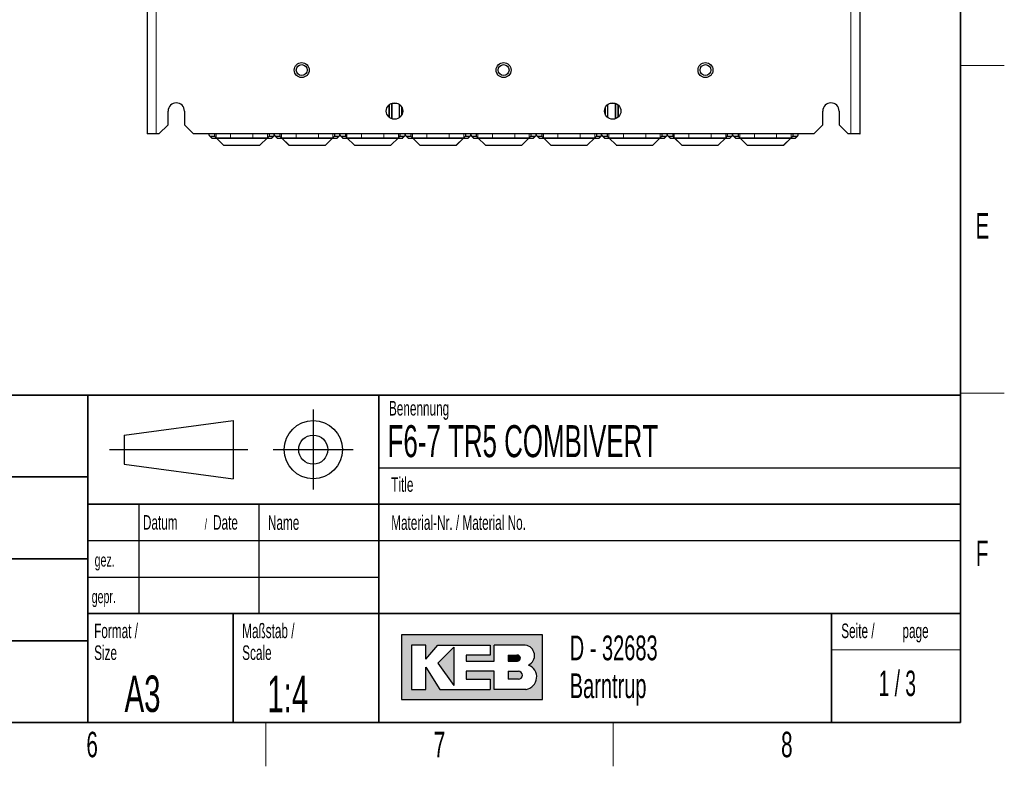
# Model space of a CAD drawing. Header units: millimetres. Extents: x 5 to 418, y 2 to 292.
# Tile 50 of 50: x 279 to 414, y 6 to 109. Entities that reach past the tile are written whole.
import ezdxf

# ---------------------------------------------------------------- set-up
doc = ezdxf.new("R2010")
doc.units = ezdxf.units.MM
doc.layers.add('SLD-0', color=7, linetype='Continuous')
doc.styles.add('SLDTEXTSTYLE1', font='TXT', dxfattribs={"width": 0.605})
doc.styles.add('SLDTEXTSTYLE2', font='TXT', dxfattribs={"width": 0.563})

# ---------------------------------------------------------------- blocks, each defined once
blk = doc.blocks.new('SW_NOTE_0_9')
at = {"layer": 'SLD-0', "color": 0, "char_height": 2, "attachment_point": 1, "style": 'SLDTEXTSTYLE1'}
for s, insert in [('Werkstückkanten/', (0, 2.5781354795)), ('Workpiece edges', (0, -0.4218645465))]:
    blk.add_mtext(s, dxfattribs=dict(at, insert=insert))
blk = doc.blocks.new('SW_NOTE_0_10')
at = {"layer": 'SLD-0', "color": 0, "char_height": 2, "attachment_point": 1, "style": 'SLDTEXTSTYLE1'}
for s, insert in [('Oberflächenangaben /', (0, 2.5781354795)), ('Surface details', (0, -0.4218645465))]:
    blk.add_mtext(s, dxfattribs=dict(at, insert=insert))
blk = doc.blocks.new('SW_NOTE_0_12')
at = {"layer": 'SLD-0', "color": 0, "char_height": 2, "attachment_point": 1, "style": 'SLDTEXTSTYLE1'}
for s, insert in [('Allgemeintoleranz /', (0, 2.5781354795)), ('general tolerance', (0, -0.4218645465))]:
    blk.add_mtext(s, dxfattribs=dict(at, insert=insert))
blk = doc.blocks.new('SW_NOTE_0_13')
at = {"layer": 'SLD-0', "color": 0, "char_height": 2, "attachment_point": 1, "style": 'SLDTEXTSTYLE1'}
for s, insert in [('Format /', (0, 2.5781354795)), ('Size', (0, -0.4218645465))]:
    blk.add_mtext(s, dxfattribs=dict(at, insert=insert))
blk = doc.blocks.new('SW_NOTE_0_14')
at = {"layer": 'SLD-0', "color": 0, "attachment_point": 1, "style": 'SLDTEXTSTYLE1'}
for s, insert, char_height in [('Datum', (0, 2.5781354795), 2), ('/', (8.4829859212, 2.0780460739), 1.5), ('Date', (9.6392361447, 2.5781354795), 2)]:
    blk.add_mtext(s, dxfattribs=dict(at, insert=insert, char_height=char_height))
blk = doc.blocks.new('SW_NOTE_0_15')
at = {"layer": 'SLD-0', "color": 0, "char_height": 2, "attachment_point": 1, "style": 'SLDTEXTSTYLE1'}
for s, insert in [('Maßstab /', (0, 2.5781354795)), ('Scale', (0, -0.4218645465))]:
    blk.add_mtext(s, dxfattribs=dict(at, insert=insert))
blk = doc.blocks.new('SW_NOTE_0_16')
at = {"layer": 'SLD-0', "color": 0, "char_height": 3.4, "attachment_point": 1, "style": 'SLDTEXTSTYLE1'}
for s, insert in [('D - 32683', (0, 4.3828303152)), ('Barntrup', (0, -0.8171696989))]:
    blk.add_mtext(s, dxfattribs=dict(at, insert=insert))
blk = doc.blocks.new('SW_NOTE_0_17')
at = {"layer": 'SLD-0', "color": 0, "char_height": 2, "attachment_point": 1, "style": 'SLDTEXTSTYLE1'}
for s, insert in [('Seite /', (0, 2.5781354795)), ('page', (8.413542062, 2.5784205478))]:
    blk.add_mtext(s, dxfattribs=dict(at, insert=insert))

msp = doc.modelspace()

# ---------------------------------------------------------------- hatches: boundary and pattern name
at = {"linetype": 'Continuous'}
h = msp.add_hatch(color=7, dxfattribs=at)
h.paths.add_polyline_path([(331.1423676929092, 15.18257760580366), (350.5207896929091, 15.18257760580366), (350.5207896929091, 24.04128480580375), (331.1423676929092, 24.04128480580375)], flags=0)
edge = h.paths.add_edge_path(flags=0)
edge.add_arc((347.9991875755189, 18.26988521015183), 1.720915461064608, -81.72003226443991, 70.17096003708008, ccw=False)
edge.add_line((348.2470169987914, 16.56690822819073), (348.2293995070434, 16.56675060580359))
edge.add_line((348.2293995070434, 16.56675060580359), (343.8767592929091, 16.56675060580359))
edge.add_line((343.8767592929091, 16.56675060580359), (343.8767592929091, 19.05826200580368))
edge.add_line((343.8767592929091, 19.05826200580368), (340.0010748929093, 19.05826200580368))
edge.add_line((340.0010748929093, 19.05826200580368), (340.0010748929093, 17.95092360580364))
edge.add_line((340.0010748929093, 17.95092360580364), (343.3230900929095, 17.95092360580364))
edge.add_line((343.3230900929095, 17.95092360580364), (343.3230900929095, 16.56675060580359))
edge.add_line((343.3230900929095, 16.56675060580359), (336.4022250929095, 16.56675060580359))
edge.add_line((336.4022250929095, 16.56675060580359), (334.4643828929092, 19.61193120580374))
edge.add_line((334.4643828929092, 19.61193120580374), (334.4643828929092, 16.56675060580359))
edge.add_line((334.4643828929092, 16.56675060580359), (332.5265406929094, 16.56675060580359))
edge.add_line((332.5265406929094, 16.56675060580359), (332.5265406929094, 22.65711180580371))
edge.add_line((332.5265406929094, 22.65711180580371), (334.4643828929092, 22.65711180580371))
edge.add_line((334.4643828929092, 22.65711180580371), (334.4643828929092, 20.71926960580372))
edge.add_line((334.4643828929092, 20.71926960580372), (336.1253904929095, 22.65711180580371))
edge.add_line((336.1253904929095, 22.65711180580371), (343.3230900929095, 22.65711180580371))
edge.add_line((343.3230900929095, 22.65711180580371), (343.3230900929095, 21.27293880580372))
edge.add_line((343.3230900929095, 21.27293880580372), (340.0010748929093, 21.27293880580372))
edge.add_line((340.0010748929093, 21.27293880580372), (340.0010748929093, 20.44243500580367))
edge.add_line((340.0010748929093, 20.44243500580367), (343.8767592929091, 20.44243500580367))
edge.add_line((343.8767592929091, 20.44243500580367), (343.8767592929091, 22.65711180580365))
edge.add_line((343.8767592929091, 22.65711180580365), (348.1497422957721, 22.65711180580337))
edge.add_line((348.1497422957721, 22.65711180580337), (348.151741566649, 22.65711180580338))
edge.add_line((348.151741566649, 22.65711180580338), (348.1521661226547, 22.65713246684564))
edge.add_arc((347.9523797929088, 21.20834406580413), 1.462498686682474, -64.4589412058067, 82.1484933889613, ccw=False)
msp.add_hatch(color=7, dxfattribs=at).paths.add_polyline_path([(338.3400672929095, 17.12041980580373), (338.3400672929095, 22.38027720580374), (336.1253904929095, 20.16560040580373)], flags=0)
h = msp.add_hatch(color=7, dxfattribs=at)
edge = h.paths.add_edge_path(flags=0)
edge.add_line((345.8146014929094, 20.44243500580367), (346.974194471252, 20.44243500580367))
edge.add_arc((347.0534490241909, 20.85768690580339), 0.4227474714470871, 259.1945394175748, 460.8054605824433)
edge.add_line((346.9741944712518, 21.27293880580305), (345.8146014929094, 21.27293880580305))
edge.add_line((345.8146014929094, 21.27293880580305), (345.8146014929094, 20.44243500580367))
h = msp.add_hatch(color=7, dxfattribs=at)
edge = h.paths.add_edge_path(flags=0)
edge.add_line((345.8146014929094, 17.95092360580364), (347.1991847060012, 17.95092360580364))
edge.add_arc((347.1991847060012, 18.50459280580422), 0.5536692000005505, 270.0000000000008, 450.0000000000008)
edge.add_line((347.1991847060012, 19.05826200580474), (347.1703327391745, 19.05826200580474))
edge.add_line((347.1703327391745, 19.05826200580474), (345.8146014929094, 19.05826200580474))
edge.add_line((345.8146014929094, 19.05826200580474), (345.8146014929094, 17.95092360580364))

# ---------------------------------------------------------------- linework, layer by layer
at = {"color": 7, "linetype": 'Continuous', "lineweight": 25}
for p, q in [((296.1680334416, 242.8751868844), (296.1680334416, 92.8877200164)), ((394.1680308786, 92.8877200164), (394.1680308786, 242.8751868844)), ((329.4180319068, 96.8449766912), (329.4180319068, 95.1679255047)), ((329.4311225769, 95.1563920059), (329.4311225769, 96.85651019)), ((329.7799410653, 97.0623995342), (329.7799410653, 94.9505175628)), ((329.7930317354, 94.9457938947), (329.7930317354, 97.0671083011)), ((329.8330273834, 97.0804150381), (330.503036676, 97.0804150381)), ((329.879399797, 97.0935131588), (329.8783120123, 97.0935131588)), ((330.4031914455, 97.1065963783), (330.377497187, 97.1014703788)), ((330.8767661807, 95.1327736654), (330.8767661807, 96.8801285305)), ((331.1429558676, 96.5678299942), (331.1429558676, 95.4450722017)), ((359.1931084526, 95.4450722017), (359.1931084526, 96.5678299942)), ((359.4592981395, 96.8801285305), (359.4592981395, 95.1327736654)), ((359.8330276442, 97.0804150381), (360.5030369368, 97.0804150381)), ((359.9585671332, 97.1014703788), (359.9328728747, 97.1065963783)), ((360.4577523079, 97.0935131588), (360.4566645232, 97.0935131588)), ((360.5430325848, 97.0671083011), (360.5430325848, 94.9457938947)), ((360.5561232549, 94.9505175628), (360.5561232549, 97.0623995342)), ((360.9049417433, 96.85651019), (360.9049417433, 95.1563920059)), ((360.9180324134, 95.1679255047), (360.9180324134, 96.8449766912)), ((299.04303368, 94.1314454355), (299.04303368, 96.0064585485)), ((301.2930307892, 96.0064585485), (301.2930307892, 94.1314454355)), ((389.043033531, 94.1314454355), (389.043033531, 96.0064585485)), ((391.2930306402, 96.0064585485), (391.2930306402, 94.1314454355)), ((297.7930311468, 92.8814466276), (299.04303368, 94.1314454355)), ((301.2930307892, 94.1314454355), (302.5430333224, 92.8814466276)), ((387.7930309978, 92.8814466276), (389.043033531, 94.1314454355)), ((391.2930306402, 94.1314454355), (392.5430331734, 92.8814466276)), ((296.1680334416, 92.8877200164), (296.1742993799, 92.8814466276)), ((297.4180322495, 92.8814466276), (296.1742993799, 92.8814466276)), ((297.7930311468, 92.8814466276), (297.4180322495, 92.8814466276)), ((387.7930309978, 92.8814466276), (302.5430333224, 92.8814466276)), ((304.6930324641, 92.6892812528), (304.6930324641, 92.8814466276)), ((304.7296632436, 92.6008577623), (305.0023991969, 92.328121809)), ((304.8180904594, 92.5642307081), (305.4180335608, 92.5642307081)), ((305.0907854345, 92.2915245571), (305.6815270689, 92.2915245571)), ((305.4180335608, 92.8814466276), (305.4180335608, 92.5642307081)), ((305.4180335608, 92.5642307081), (305.6368310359, 92.3454220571)), ((305.6815270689, 92.2915245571), (305.6842204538, 92.2980363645)), ((305.6815270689, 92.2915245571), (306.6200022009, 91.3530494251)), ((305.6842204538, 92.2980363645), (312.6518432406, 92.2980363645)), ((305.6842204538, 92.2980363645), (306.6226993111, 91.3595612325)), ((307.6365258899, 92.3111344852), (310.6995378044, 92.3111344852)), ((311.7133643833, 91.3595612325), (312.6518432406, 92.2980363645)), ((311.7160614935, 91.3530494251), (312.6545366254, 92.2915245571)), ((312.6545366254, 92.2915245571), (312.6518432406, 92.2980363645)), ((312.6545366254, 92.2915245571), (313.2452782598, 92.2915245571)), ((312.6992363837, 92.3454220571), (312.9180338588, 92.5642307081)), ((312.9180338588, 92.8814466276), (312.9180338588, 92.5642307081)), ((312.9180338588, 92.5642307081), (313.5179732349, 92.5642307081)), ((313.3336644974, 92.328121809), (313.6064004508, 92.6008577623)), ((313.6430312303, 92.6892812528), (313.6430312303, 92.8814466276)), ((313.6930320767, 92.6892812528), (313.6930320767, 92.8814466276)), ((313.7296628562, 92.6008577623), (314.0023988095, 92.328121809)), ((313.818090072, 92.5642307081), (314.4180313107, 92.5642307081)), ((314.0907869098, 92.2915245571), (314.6815266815, 92.2915245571)), ((314.4180313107, 92.8814466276), (314.4180313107, 92.5642307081)), ((314.4180313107, 92.5642307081), (314.6368306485, 92.3454220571)), ((314.6815266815, 92.2915245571), (314.684221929, 92.2980363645)), ((314.6815266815, 92.2915245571), (315.6200036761, 91.3530494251)), ((314.684221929, 92.2980363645), (321.6518428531, 92.2980363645)), ((314.684221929, 92.2980363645), (315.6226989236, 91.3595612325)), ((316.6365255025, 92.3111344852), (319.6995392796, 92.3111344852)), ((320.7133658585, 91.3595612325), (321.6518428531, 92.2980363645)), ((320.716061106, 91.3530494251), (321.6545381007, 92.2915245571)), ((321.6545381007, 92.2915245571), (321.6518428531, 92.2980363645)), ((321.6545381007, 92.2915245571), (322.2452778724, 92.2915245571)), ((321.6992341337, 92.3454220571), (321.9180316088, 92.5642307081)), ((321.9180316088, 92.8814466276), (321.9180316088, 92.5642307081)), ((321.9180316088, 92.5642307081), (322.5179747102, 92.5642307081)), ((322.3336659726, 92.328121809), (322.606401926, 92.6008577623)), ((322.6430327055, 92.6892812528), (322.6430327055, 92.8814466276)), ((322.6930316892, 92.6892812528), (322.6930316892, 92.8814466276)), ((322.7296624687, 92.6008577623), (323.0023984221, 92.328121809)), ((322.8180896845, 92.5642307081), (323.418032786, 92.5642307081)), ((323.0907865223, 92.2915245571), (323.6815262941, 92.2915245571)), ((323.418032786, 92.8814466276), (323.418032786, 92.5642307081)), ((323.418032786, 92.5642307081), (323.636830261, 92.3454220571)), ((323.6815262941, 92.2915245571), (323.6842215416, 92.2980363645)), ((323.6815262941, 92.2915245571), (324.6200032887, 91.3530494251)), ((323.6842215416, 92.2980363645), (330.6518424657, 92.2980363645)), ((323.6842215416, 92.2980363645), (324.6226985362, 91.3595612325)), ((325.6365251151, 92.3111344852), (328.6995388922, 92.3111344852)), ((329.7133654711, 91.3595612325), (330.6518424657, 92.2980363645)), ((329.7160616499, 91.3530494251), (330.6545377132, 92.2915245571)), ((330.6545377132, 92.2915245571), (330.6518424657, 92.2980363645)), ((330.6545377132, 92.2915245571), (331.245277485, 92.2915245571)), ((330.6992346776, 92.3454220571), (330.9180321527, 92.5642307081)), ((330.9180321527, 92.8814466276), (330.9180321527, 92.5642307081)), ((330.9180321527, 92.5642307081), (331.5179752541, 92.5642307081)), ((331.3336665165, 92.328121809), (331.6064015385, 92.6008577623)), ((331.6430323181, 92.6892812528), (331.6430323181, 92.8814466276)), ((331.6930322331, 92.6892812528), (331.6930322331, 92.8814466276)), ((331.7296630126, 92.6008577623), (332.0023980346, 92.328121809)), ((331.8180892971, 92.5642307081), (332.4180323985, 92.5642307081)), ((332.0907861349, 92.2915245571), (332.6815268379, 92.2915245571)), ((332.4180323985, 92.8814466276), (332.4180323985, 92.5642307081)), ((332.4180323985, 92.5642307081), (332.6368298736, 92.3454220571)), ((332.6815268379, 92.2915245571), (332.6842220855, 92.2980363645)), ((332.6815268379, 92.2915245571), (333.6200029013, 91.3530494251)), ((332.6842220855, 92.2980363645), (339.6518425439, 92.2980363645)), ((332.6842220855, 92.2980363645), (333.6226981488, 91.3595612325)), ((334.6365247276, 92.3111344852), (337.6995389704, 92.3111344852)), ((338.7133655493, 91.3595612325), (339.6518425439, 92.2980363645)), ((338.7160612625, 91.3530494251), (339.6545377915, 92.2915245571)), ((339.6545377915, 92.2915245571), (339.6518425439, 92.2980363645)), ((339.6545377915, 92.2915245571), (340.2452775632, 92.2915245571)), ((339.6992347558, 92.3454220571), (339.9180322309, 92.5642307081)), ((339.9180322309, 92.8814466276), (339.9180322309, 92.5642307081)), ((339.9180322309, 92.5642307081), (340.5179748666, 92.5642307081)), ((340.3336661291, 92.328121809), (340.6064016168, 92.6008577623)), ((340.6430319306, 92.6892812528), (340.6430319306, 92.8814466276)), ((340.6930323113, 92.6892812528), (340.6930323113, 92.8814466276)), ((340.7296626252, 92.6008577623), (341.0023981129, 92.328121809)), ((340.8180893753, 92.5642307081), (341.4180322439, 92.5642307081)), ((341.0907866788, 92.2915245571), (341.6815264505, 92.2915245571)), ((341.4180322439, 92.8814466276), (341.4180322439, 92.5642307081)), ((341.4180322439, 92.5642307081), (341.636829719, 92.3454220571)), ((341.6815264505, 92.2915245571), (341.6842219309, 92.2980363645)), ((341.6815264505, 92.2915245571), (342.6200029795, 91.3530494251)), ((341.6842219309, 92.2980363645), (348.6518423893, 92.2980363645)), ((341.6842219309, 92.2980363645), (342.6226984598, 91.3595612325)), ((343.6365251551, 92.3111344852), (346.6995391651, 92.3111344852)), ((347.7133658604, 91.3595612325), (348.6518423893, 92.2980363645)), ((347.7160613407, 91.3530494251), (348.6545378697, 92.2915245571)), ((348.6545378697, 92.2915245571), (348.6518423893, 92.2980363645)), ((348.6545378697, 92.2915245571), (349.2452776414, 92.2915245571)), ((348.6992346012, 92.3454220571), (348.9180320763, 92.5642307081)), ((348.9180320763, 92.8814466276), (348.9180320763, 92.5642307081)), ((348.9180320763, 92.5642307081), (349.5179749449, 92.5642307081)), ((349.3336662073, 92.328121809), (349.606401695, 92.6008577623)), ((349.6430320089, 92.6892812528), (349.6430320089, 92.8814466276)), ((349.6930323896, 92.6892812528), (349.6930323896, 92.8814466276)), ((349.7296627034, 92.6008577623), (350.0023981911, 92.328121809)), ((349.8180894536, 92.5642307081), (350.4180320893, 92.5642307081)), ((350.090786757, 92.2915245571), (350.6815265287, 92.2915245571)), ((350.4180320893, 92.8814466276), (350.4180320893, 92.5642307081)), ((350.4180320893, 92.5642307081), (350.6368295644, 92.3454220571)), ((350.6815265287, 92.2915245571), (350.6842217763, 92.2980363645)), ((350.6815265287, 92.2915245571), (351.6200030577, 91.3530494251)), ((350.6842217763, 92.2980363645), (357.6518422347, 92.2980363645)), ((350.6842217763, 92.2980363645), (351.6226987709, 91.3595612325)), ((352.6365253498, 92.3111344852), (355.6995395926, 92.3111344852)), ((356.7133661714, 91.3595612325), (357.6518422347, 92.2980363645)), ((356.7160614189, 91.3530494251), (357.6545374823, 92.2915245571)), ((357.6545374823, 92.2915245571), (357.6518422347, 92.2980363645)), ((357.6545374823, 92.2915245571), (358.2452781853, 92.2915245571)), ((357.6992344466, 92.3454220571), (357.9180319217, 92.5642307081)), ((357.9180319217, 92.8814466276), (357.9180319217, 92.5642307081)), ((357.9180319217, 92.5642307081), (358.5179750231, 92.5642307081)), ((358.3336662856, 92.328121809), (358.6064013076, 92.6008577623)), ((358.6430320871, 92.6892812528), (358.6430320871, 92.8814466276)), ((358.6930320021, 92.6892812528), (358.6930320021, 92.8814466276)), ((358.7296627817, 92.6008577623), (359.0023978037, 92.328121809)), ((358.8180890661, 92.5642307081), (359.4180321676, 92.5642307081)), ((359.0907868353, 92.2915245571), (359.681526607, 92.2915245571)), ((359.4180321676, 92.8814466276), (359.4180321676, 92.5642307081)), ((359.4180321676, 92.5642307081), (359.6368296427, 92.3454220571)), ((359.681526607, 92.2915245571), (359.6842218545, 92.2980363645)), ((359.681526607, 92.2915245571), (360.6200026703, 91.3530494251)), ((359.6842218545, 92.2980363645), (366.6518427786, 92.2980363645)), ((359.6842218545, 92.2980363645), (360.6226988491, 91.3595612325)), ((361.636525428, 92.3111344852), (364.6995392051, 92.3111344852)), ((365.713365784, 91.3595612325), (366.6518427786, 92.2980363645)), ((365.7160610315, 91.3530494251), (366.6545380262, 92.2915245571)), ((366.6545380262, 92.2915245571), (366.6518427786, 92.2980363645)), ((366.6545380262, 92.2915245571), (367.2452777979, 92.2915245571)), ((366.6992340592, 92.3454220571), (366.9180315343, 92.5642307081)), ((366.9180315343, 92.8814466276), (366.9180315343, 92.5642307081)), ((366.9180315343, 92.5642307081), (367.5179746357, 92.5642307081)), ((367.3336658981, 92.328121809), (367.6064018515, 92.6008577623)), ((367.643032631, 92.6892812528), (367.643032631, 92.8814466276)), ((367.6930316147, 92.6892812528), (367.6930316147, 92.8814466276)), ((367.7296623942, 92.6008577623), (368.0023983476, 92.328121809)), ((367.81808961, 92.5642307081), (368.4180327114, 92.5642307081)), ((368.0907864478, 92.2915245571), (368.6815262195, 92.2915245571)), ((368.4180327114, 92.8814466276), (368.4180327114, 92.5642307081)), ((368.4180327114, 92.5642307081), (368.6368301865, 92.3454220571)), ((368.6815262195, 92.2915245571), (368.6842214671, 92.2980363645)), ((368.6815262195, 92.2915245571), (369.6200032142, 91.3530494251)), ((368.6842214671, 92.2980363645), (375.6518423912, 92.2980363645)), ((368.6842214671, 92.2980363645), (369.6226984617, 91.3595612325)), ((370.6365250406, 92.3111344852), (373.6995388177, 92.3111344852)), ((374.7133653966, 91.3595612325), (375.6518423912, 92.2980363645)), ((374.7160606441, 91.3530494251), (375.6545376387, 92.2915245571)), ((375.6545376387, 92.2915245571), (375.6518423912, 92.2980363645)), ((375.6545376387, 92.2915245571), (376.2452774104, 92.2915245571)), ((375.6992336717, 92.3454220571), (375.9180330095, 92.5642307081)), ((375.9180330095, 92.8814466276), (375.9180330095, 92.5642307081)), ((375.9180330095, 92.5642307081), (376.5179742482, 92.5642307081)), ((376.3336655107, 92.328121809), (376.606401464, 92.6008577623)), ((376.6430322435, 92.6892812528), (376.6430322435, 92.8814466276)), ((376.6930330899, 92.6892812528), (376.6930330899, 92.8814466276)), ((376.7296638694, 92.6008577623), (377.0023998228, 92.328121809)), ((376.8180910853, 92.5642307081), (377.4180304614, 92.5642307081)), ((377.0907860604, 92.2915245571), (377.6815276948, 92.2915245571)), ((377.4180304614, 92.8814466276), (377.4180304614, 92.5642307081)), ((377.4180304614, 92.5642307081), (377.6368279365, 92.3454220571)), ((377.6815276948, 92.2915245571), (377.6842210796, 92.2980363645)), ((377.6815276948, 92.2915245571), (378.6200028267, 91.3530494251)), ((377.6842210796, 92.2980363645), (384.6518438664, 92.2980363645)), ((377.6842210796, 92.2980363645), (378.6226999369, 91.3595612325)), ((379.6365265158, 92.3111344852), (382.6995384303, 92.3111344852)), ((383.7133650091, 91.3595612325), (384.6518438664, 92.2980363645)), ((383.7160621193, 91.3530494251), (384.6545372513, 92.2915245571)), ((384.6545372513, 92.2915245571), (384.6518438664, 92.2980363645)), ((384.6545372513, 92.2915245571), (385.2452788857, 92.2915245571)), ((384.6992332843, 92.3454220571), (384.9180307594, 92.5642307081)), ((384.9180307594, 92.8814466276), (384.9180307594, 92.5642307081)), ((384.9180307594, 92.5642307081), (385.5179738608, 92.5642307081)), ((385.3336651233, 92.328121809), (385.6064010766, 92.6008577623)), ((385.6430318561, 92.6892812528), (385.6430318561, 92.8814466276)), ((392.9180320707, 92.8814466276), (392.5430331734, 92.8814466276)), ((394.1617649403, 92.8814466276), (392.9180320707, 92.8814466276)), ((394.1617649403, 92.8814466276), (394.1680308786, 92.8877200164)), ((306.7083772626, 91.3164521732), (311.6276864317, 91.3164521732)), ((306.7110743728, 91.3229490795), (311.6249893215, 91.3229490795)), ((315.7083787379, 91.3164521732), (320.6276860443, 91.3164521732)), ((315.7110739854, 91.3229490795), (320.6249907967, 91.3229490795)), ((324.7083783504, 91.3164521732), (329.6276865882, 91.3164521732)), ((324.711073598, 91.3229490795), (329.6249913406, 91.3229490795)), ((333.708377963, 91.3164521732), (338.6276862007, 91.3164521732)), ((333.7110732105, 91.3229490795), (338.6249909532, 91.3229490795)), ((342.7083778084, 91.3164521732), (347.6276865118, 91.3164521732)), ((342.7110735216, 91.3229490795), (347.6249907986, 91.3229490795)), ((351.7083781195, 91.3164521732), (356.6276863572, 91.3164521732)), ((351.711073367, 91.3229490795), (356.6249911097, 91.3229490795)), ((360.708377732, 91.3164521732), (365.6276859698, 91.3164521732)), ((360.7110729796, 91.3229490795), (365.6249907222, 91.3229490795)), ((369.7083782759, 91.3164521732), (374.6276855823, 91.3164521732)), ((369.7110735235, 91.3229490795), (374.6249903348, 91.3229490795)), ((378.7083778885, 91.3164521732), (383.6276870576, 91.3164521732)), ((378.7110749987, 91.3229490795), (383.6249899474, 91.3229490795))]:
    msp.add_line(p, q, dxfattribs=at)
at = {"color": 7, "linetype": 'Continuous', "lineweight": 18}
for p, q in [((297.4180322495, 242.881452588), (297.4180322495, 92.8814466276)), ((392.9180320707, 92.8814466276), (392.9180320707, 242.881452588)), ((329.879399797, 97.0937962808), (329.879399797, 97.0935131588)), ((330.377497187, 97.1117819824), (330.377497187, 97.1014703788)), ((359.9585671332, 97.1117819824), (359.9585671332, 97.1014703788)), ((360.4566645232, 97.0937962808), (360.4566645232, 97.0935131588)), ((304.8180904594, 92.5642307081), (305.0907854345, 92.2915245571)), ((305.6368310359, 92.8814466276), (305.6368310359, 92.3454220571)), ((307.6365258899, 92.8814466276), (307.6365258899, 92.3111344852)), ((310.6995378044, 92.8814466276), (310.6995378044, 92.3111344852)), ((312.6992363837, 92.8814466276), (312.6992363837, 92.3454220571)), ((313.2452782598, 92.2915245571), (313.5179732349, 92.5642307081)), ((313.818090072, 92.5642307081), (314.0907869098, 92.2915245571)), ((314.6368306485, 92.8814466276), (314.6368306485, 92.3454220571)), ((316.6365255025, 92.8814466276), (316.6365255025, 92.3111344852)), ((319.6995392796, 92.8814466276), (319.6995392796, 92.3111344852)), ((321.6992341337, 92.8814466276), (321.6992341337, 92.3454220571)), ((322.2452778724, 92.2915245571), (322.5179747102, 92.5642307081)), ((322.8180896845, 92.5642307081), (323.0907865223, 92.2915245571)), ((323.636830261, 92.8814466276), (323.636830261, 92.3454220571)), ((325.6365251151, 92.8814466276), (325.6365251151, 92.3111344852)), ((328.6995388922, 92.8814466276), (328.6995388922, 92.3111344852)), ((330.6992346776, 92.8814466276), (330.6992346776, 92.3454220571)), ((331.245277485, 92.2915245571), (331.5179752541, 92.5642307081)), ((331.8180892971, 92.5642307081), (332.0907861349, 92.2915245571)), ((332.6368298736, 92.8814466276), (332.6368298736, 92.3454220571)), ((334.6365247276, 92.8814466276), (334.6365247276, 92.3111344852)), ((337.6995389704, 92.8814466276), (337.6995389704, 92.3111344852)), ((339.6992347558, 92.8814466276), (339.6992347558, 92.3454220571)), ((340.2452775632, 92.2915245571), (340.5179748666, 92.5642307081)), ((340.8180893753, 92.5642307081), (341.0907866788, 92.2915245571)), ((341.636829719, 92.8814466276), (341.636829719, 92.3454220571)), ((343.6365251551, 92.8814466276), (343.6365251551, 92.3111344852)), ((346.6995391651, 92.8814466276), (346.6995391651, 92.3111344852)), ((348.6992346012, 92.8814466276), (348.6992346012, 92.3454220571)), ((349.2452776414, 92.2915245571), (349.5179749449, 92.5642307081)), ((349.8180894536, 92.5642307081), (350.090786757, 92.2915245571)), ((350.6368295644, 92.8814466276), (350.6368295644, 92.3454220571)), ((352.6365253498, 92.8814466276), (352.6365253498, 92.3111344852)), ((355.6995395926, 92.8814466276), (355.6995395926, 92.3111344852)), ((357.6992344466, 92.8814466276), (357.6992344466, 92.3454220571)), ((358.2452781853, 92.2915245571), (358.5179750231, 92.5642307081)), ((358.8180890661, 92.5642307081), (359.0907868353, 92.2915245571)), ((359.6368296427, 92.8814466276), (359.6368296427, 92.3454220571)), ((361.636525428, 92.8814466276), (361.636525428, 92.3111344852)), ((364.6995392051, 92.8814466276), (364.6995392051, 92.3111344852)), ((366.6992340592, 92.8814466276), (366.6992340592, 92.3454220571)), ((367.2452777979, 92.2915245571), (367.5179746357, 92.5642307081)), ((367.81808961, 92.5642307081), (368.0907864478, 92.2915245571)), ((368.6368301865, 92.8814466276), (368.6368301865, 92.3454220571)), ((370.6365250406, 92.8814466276), (370.6365250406, 92.3111344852)), ((373.6995388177, 92.8814466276), (373.6995388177, 92.3111344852)), ((375.6992336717, 92.8814466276), (375.6992336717, 92.3454220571)), ((376.2452774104, 92.2915245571), (376.5179742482, 92.5642307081)), ((376.8180910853, 92.5642307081), (377.0907860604, 92.2915245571)), ((377.6368279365, 92.8814466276), (377.6368279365, 92.3454220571)), ((379.6365265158, 92.8814466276), (379.6365265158, 92.3111344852)), ((382.6995384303, 92.8814466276), (382.6995384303, 92.3111344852)), ((384.6992332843, 92.8814466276), (384.6992332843, 92.3454220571)), ((385.2452788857, 92.2915245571), (385.5179738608, 92.5642307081)), ((306.6200022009, 91.3530494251), (306.6226993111, 91.3595612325)), ((306.7110743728, 91.3229490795), (306.7083772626, 91.3164521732)), ((311.6276864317, 91.3164521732), (311.6249893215, 91.3229490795)), ((311.7133643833, 91.3595612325), (311.7160614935, 91.3530494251)), ((315.6200036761, 91.3530494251), (315.6226989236, 91.3595612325)), ((315.7110739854, 91.3229490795), (315.7083787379, 91.3164521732)), ((320.6276860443, 91.3164521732), (320.6249907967, 91.3229490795)), ((320.7133658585, 91.3595612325), (320.716061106, 91.3530494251)), ((324.6200032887, 91.3530494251), (324.6226985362, 91.3595612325)), ((324.711073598, 91.3229490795), (324.7083783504, 91.3164521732)), ((329.6276865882, 91.3164521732), (329.6249913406, 91.3229490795)), ((329.7133654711, 91.3595612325), (329.7160616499, 91.3530494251)), ((333.6200029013, 91.3530494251), (333.6226981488, 91.3595612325)), ((333.7110732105, 91.3229490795), (333.708377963, 91.3164521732)), ((338.6276862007, 91.3164521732), (338.6249909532, 91.3229490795)), ((338.7133655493, 91.3595612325), (338.7160612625, 91.3530494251)), ((342.6200029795, 91.3530494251), (342.6226984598, 91.3595612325)), ((342.7110735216, 91.3229490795), (342.7083778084, 91.3164521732)), ((347.6276865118, 91.3164521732), (347.6249907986, 91.3229490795)), ((347.7133658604, 91.3595612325), (347.7160613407, 91.3530494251)), ((351.6200030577, 91.3530494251), (351.6226987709, 91.3595612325)), ((351.711073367, 91.3229490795), (351.7083781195, 91.3164521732)), ((356.6276863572, 91.3164521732), (356.6249911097, 91.3229490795)), ((356.7133661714, 91.3595612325), (356.7160614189, 91.3530494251)), ((360.6200026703, 91.3530494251), (360.6226988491, 91.3595612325)), ((360.7110729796, 91.3229490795), (360.708377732, 91.3164521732)), ((365.6276859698, 91.3164521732), (365.6249907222, 91.3229490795)), ((365.713365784, 91.3595612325), (365.7160610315, 91.3530494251)), ((369.6200032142, 91.3530494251), (369.6226984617, 91.3595612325)), ((369.7110735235, 91.3229490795), (369.7083782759, 91.3164521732)), ((374.6276855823, 91.3164521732), (374.6249903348, 91.3229490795)), ((374.7133653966, 91.3595612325), (374.7160606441, 91.3530494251)), ((378.6200028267, 91.3530494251), (378.6226999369, 91.3595612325)), ((378.7110749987, 91.3229490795), (378.7083778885, 91.3164521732)), ((383.6276870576, 91.3164521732), (383.6249899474, 91.3229490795)), ((383.7133650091, 91.3595612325), (383.7160621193, 91.3530494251))]:
    msp.add_line(p, q, dxfattribs=at)
at = {"color": 7, "linetype": 'Continuous', "lineweight": 25}
for centre, radius in [((317.4180321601, 101.631452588), 1.024999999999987), ((317.4180321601, 101.631452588), 0.75), ((345.1680321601, 101.631452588), 1.024999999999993), ((345.1680321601, 101.631452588), 0.75), ((372.9180321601, 101.631452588), 1.025000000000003), ((372.9180321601, 101.631452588), 0.75), ((330.1680321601, 96.006452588), 1.125), ((360.1680321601, 96.006452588), 1.125)]:
    msp.add_circle(centre, radius, dxfattribs=at)
for centre, radius, start, end in [((300.1680321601, 96.006452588), 1.125000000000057, 0, 180), ((390.1680321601, 96.006452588), 1.125, 0, 180), ((305.0907865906, 92.4165096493), 0.1250000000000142, 225, 270), ((313.2452777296, 92.4165096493), 0.1250000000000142, 270, 315), ((314.0907865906, 92.4165096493), 0.1250000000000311, 224.9999999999, 270), ((322.2452777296, 92.4165096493), 0.1250000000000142, 270, 315), ((323.0907865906, 92.4165096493), 0.1250000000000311, 224.9999999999, 270), ((331.2452777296, 92.4165096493), 0.1250000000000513, 270, 315), ((332.0907865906, 92.4165096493), 0.1250000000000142, 225, 270), ((340.2452777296, 92.4165096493), 0.1250000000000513, 270, 315), ((341.0907865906, 92.4165096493), 0.1250000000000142, 225, 270), ((349.2452777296, 92.4165096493), 0.1250000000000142, 270, 315), ((350.0907865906, 92.4165096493), 0.1250000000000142, 225, 270), ((358.2452777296, 92.4165096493), 0.1250000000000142, 270, 315), ((359.0907865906, 92.4165096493), 0.1250000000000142, 225, 270), ((367.2452777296, 92.4165096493), 0.1250000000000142, 270, 315), ((368.0907865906, 92.4165096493), 0.1250000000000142, 225, 270), ((376.2452777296, 92.4165096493), 0.1250000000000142, 270, 315), ((377.0907865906, 92.4165096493), 0.1250000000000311, 224.9999999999, 270), ((385.2452777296, 92.4165096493), 0.1250000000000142, 270, 315), ((306.7083779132, 91.4414269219), 0.1250000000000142, 225, 270), ((311.627686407, 91.4414269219), 0.1250000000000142, 270, 315), ((315.7083779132, 91.4414269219), 0.1250000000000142, 225, 270), ((320.627686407, 91.4414269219), 0.1250000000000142, 270, 315), ((324.7083779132, 91.4414269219), 0.1250000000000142, 225, 270), ((329.627686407, 91.4414269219), 0.1250000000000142, 270, 315), ((333.7083779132, 91.4414269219), 0.1250000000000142, 225, 270), ((338.627686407, 91.4414269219), 0.1250000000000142, 270, 315), ((342.7083779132, 91.4414269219), 0.1250000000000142, 225, 270), ((347.627686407, 91.4414269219), 0.1250000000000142, 270, 315), ((351.7083779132, 91.4414269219), 0.1250000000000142, 225, 270), ((356.627686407, 91.4414269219), 0.1250000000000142, 270, 315), ((360.7083779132, 91.4414269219), 0.1250000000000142, 225, 270), ((365.627686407, 91.4414269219), 0.1250000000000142, 270, 315), ((369.7083779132, 91.4414269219), 0.1250000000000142, 225, 270), ((374.627686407, 91.4414269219), 0.1250000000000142, 270, 315), ((378.7083779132, 91.4414269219), 0.1250000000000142, 225, 270), ((383.627686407, 91.4414269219), 0.1250000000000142, 270, 315)]:
    msp.add_arc(centre, radius, start, end, dxfattribs=at)
at = {"color": 7, "linetype": 'Continuous', "lineweight": 18}
for centre, radius, start, end in [((305.0907615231, 92.4164964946), 0.1249719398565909, 225.0040067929, 270.0109626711), ((313.2453021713, 92.4164964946), 0.124971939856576, 269.9890373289, 314.9959932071), ((314.0907623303, 92.4164993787), 0.1249748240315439, 225.0045543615, 270.0112686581), ((322.245300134, 92.4165049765), 0.1249804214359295, 269.9897944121, 314.9943825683), ((323.0907642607, 92.4165049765), 0.1249804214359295, 225.0056174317, 270.0102055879), ((331.2453002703, 92.4165059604), 0.1249814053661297, 269.9895543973, 314.9941958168), ((332.0907642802, 92.4165059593), 0.1249814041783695, 225.0058040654, 270.0100189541), ((340.2453006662, 92.4165040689), 0.1249795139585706, 269.9894086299, 314.9945549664), ((341.0907637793, 92.4165045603), 0.1249800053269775, 225.0055383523, 270.0104980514), ((349.2453005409, 92.4165045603), 0.1249800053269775, 269.9895019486, 314.9944616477), ((350.090763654, 92.4165040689), 0.1249795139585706, 225.0054450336, 270.0105913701), ((358.24530004, 92.4165059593), 0.1249814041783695, 269.9899810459, 314.9941959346), ((359.0907640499, 92.4165059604), 0.1249814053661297, 225.0058041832, 270.0104456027), ((367.2453000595, 92.4165049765), 0.1249804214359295, 269.9897944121, 314.9943825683), ((368.0907641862, 92.4165049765), 0.1249804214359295, 225.0056174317, 270.0102055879), ((376.2453019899, 92.4164993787), 0.1249748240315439, 269.9887313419, 314.9954456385), ((377.0907621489, 92.4164964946), 0.1249719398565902, 225.0040067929, 270.0109626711), ((385.2453027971, 92.4164964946), 0.124971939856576, 269.9890373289, 314.9959932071), ((306.7083612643, 91.4414162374), 0.124964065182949, 225.0025122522, 270.0073352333), ((311.6277024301, 91.4414162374), 0.124964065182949, 269.9926647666, 314.9974877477), ((315.7083615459, 91.4414133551), 0.1249611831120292, 225.0019648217, 270.0078826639), ((320.6277032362, 91.4414133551), 0.1249611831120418, 269.9921173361, 314.9980351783), ((324.7083611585, 91.4414133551), 0.1249611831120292, 225.0019648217, 270.0078826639), ((329.6277026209, 91.4414161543), 0.1249639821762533, 269.9926490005, 314.9975035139), ((333.7083619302, 91.4414161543), 0.1249639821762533, 225.0024964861, 270.0073509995), ((338.6277022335, 91.4414161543), 0.1249639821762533, 269.9926490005, 314.9975035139), ((342.7083621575, 91.4414165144), 0.1249643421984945, 225.0025648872, 270.0071758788), ((347.6277021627, 91.4414165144), 0.1249643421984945, 269.9928241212, 314.9974351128), ((351.7083620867, 91.4414161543), 0.1249639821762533, 225.0024964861, 270.0073509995), ((356.62770239, 91.4414161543), 0.1249639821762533, 269.9926490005, 314.9975035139), ((360.7083616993, 91.4414161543), 0.1249639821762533, 225.0024964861, 270.0073509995), ((365.6277031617, 91.4414133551), 0.1249611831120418, 269.9921173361, 314.9980351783), ((369.708361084, 91.4414133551), 0.1249611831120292, 225.0019648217, 270.0078826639), ((374.6277027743, 91.4414133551), 0.1249611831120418, 269.9921173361, 314.9980351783), ((378.7083618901, 91.4414162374), 0.124964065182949, 225.0025122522, 270.0073352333), ((383.6277030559, 91.4414162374), 0.124964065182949, 269.9926647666, 314.9974877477)]:
    msp.add_arc(centre, radius, start, end, dxfattribs=at)
at = {"color": 7, "linetype": 'Continuous', "lineweight": 25}
for centre, major_axis, ratio, start_param, end_param in [((329.8793994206, 97.1022345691), (0.5, 0), 0.0174550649, 4.71238898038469, 6.195918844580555), ((360.4566648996, 97.1022345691), (0.5, 0), 0.0174550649, 3.228859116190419, 4.71238898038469), ((304.8180512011, 92.6892450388), (0.08841527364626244, -0.08841527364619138), 0.9996954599, 3.926838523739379, 5.497939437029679), ((307.6365251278, 92.3460376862), (2, 0), 0.0174550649, 3.159045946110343, 4.71238898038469), ((310.6995391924, 92.3460376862), (2, 0), 0.0174550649, 4.71238898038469, 6.265732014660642), ((313.5180131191, 92.6892450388), (-0.08841527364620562, -0.08841527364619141), 0.9996954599, 0.7852458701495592, 2.35634678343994), ((313.8180512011, 92.6892450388), (0.08841527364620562, -0.08841527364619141), 0.9996954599, 3.9268385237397, 5.497939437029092), ((316.6365251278, 92.3460376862), (2, 0), 0.0174550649, 3.159045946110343, 4.71238898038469), ((319.6995391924, 92.3460376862), (2, 0), 0.0174550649, 4.71238898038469, 6.265732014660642), ((322.5180131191, 92.6892450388), (-0.08841527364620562, -0.08841527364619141), 0.9996954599, 0.7852458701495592, 2.35634678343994), ((322.8180512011, 92.6892450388), (0.08841527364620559, -0.08841527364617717), 0.9996954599, 3.926838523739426, 5.497939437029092), ((325.6365251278, 92.3460376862), (2, 0), 0.0174550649, 3.15904594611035, 4.71238898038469), ((328.6995391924, 92.3460376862), (2, 0), 0.0174550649, 4.71238898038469, 6.265732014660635), ((331.5180131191, 92.6892450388), (-0.08841527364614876, -0.08841527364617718), 0.9996954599, 0.785245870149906, 2.356346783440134), ((331.8180512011, 92.6892450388), (0.08841527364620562, -0.08841527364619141), 0.9996954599, 3.9268385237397, 5.497939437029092), ((334.6365251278, 92.3460376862), (2.000000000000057, 0), 0.0174550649, 3.159045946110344, 4.71238898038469), ((337.6995391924, 92.3460376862), (2, 0), 0.0174550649, 4.71238898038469, 6.265732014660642), ((340.5180131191, 92.6892450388), (-0.08841527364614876, -0.0884152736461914), 0.9996954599, 0.7852458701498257, 2.35634678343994), ((340.8180512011, 92.6892450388), (0.08841527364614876, -0.0884152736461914), 0.9996954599, 3.926838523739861, 5.497939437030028), ((343.6365251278, 92.3460376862), (2.000000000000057, 0), 0.0174550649, 3.159045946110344, 4.71238898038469), ((346.6995391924, 92.3460376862), (2.000000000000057, 0), 0.0174550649, 4.71238898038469, 6.265732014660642), ((349.5180131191, 92.6892450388), (-0.08841527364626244, -0.08841527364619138), 0.9996954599, 0.7852458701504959, 2.356346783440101), ((349.8180512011, 92.6892450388), (0.08841527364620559, -0.08841527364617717), 0.9996954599, 3.926838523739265, 5.497939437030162), ((352.6365251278, 92.3460376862), (2, 0), 0.0174550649, 3.15904594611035, 4.71238898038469), ((355.6995391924, 92.3460376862), (2.000000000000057, 0), 0.0174550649, 4.71238898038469, 6.265732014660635), ((358.5180131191, 92.6892450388), (-0.08841527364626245, -0.08841527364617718), 0.9996954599, 0.7852458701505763, 2.356346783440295), ((358.8180512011, 92.6892450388), (0.08841527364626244, -0.08841527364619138), 0.9996954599, 3.926838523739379, 5.497939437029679), ((361.6365251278, 92.3460376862), (2, 0), 0.0174550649, 3.159045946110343, 4.71238898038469), ((364.6995391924, 92.3460376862), (2.000000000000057, 0), 0.0174550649, 4.71238898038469, 6.265732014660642), ((367.5180131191, 92.6892450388), (-0.08841527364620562, -0.08841527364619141), 0.9996954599, 0.7852458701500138, 2.35634678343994), ((367.8180512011, 92.6892450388), (0.08841527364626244, -0.08841527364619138), 0.9996954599, 3.926838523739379, 5.497939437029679), ((370.6365251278, 92.3460376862), (2, 0), 0.0174550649, 3.159045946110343, 4.71238898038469), ((373.6995391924, 92.3460376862), (2, 0), 0.0174550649, 4.71238898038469, 6.265732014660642), ((376.5180131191, 92.6892450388), (-0.08841527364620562, -0.08841527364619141), 0.9996954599, 0.7852458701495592, 2.35634678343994), ((376.8180512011, 92.6892450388), (0.08841527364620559, -0.08841527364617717), 0.9996954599, 3.926838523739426, 5.497939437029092), ((379.6365251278, 92.3460376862), (2, 0), 0.0174550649, 3.15904594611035, 4.71238898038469), ((382.6995391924, 92.3460376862), (2, 0), 0.0174550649, 4.71238898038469, 6.265732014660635), ((385.5180131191, 92.6892450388), (-0.08841527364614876, -0.08841527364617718), 0.9996954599, 0.7852458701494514, 2.356346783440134), ((306.71108921, 91.4479725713), (0.04784396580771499, 0.1155055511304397), 0.9998215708, 2.748956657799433, 3.534228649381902), ((311.6249751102, 91.4479725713), (0.04784396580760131, -0.1155055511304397), 0.9998215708, 5.890549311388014, 6.675821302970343), ((315.71108921, 91.4479725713), (0.04784396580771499, 0.1155055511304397), 0.9998215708, 2.748956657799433, 3.534228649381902), ((320.6249751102, 91.4479725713), (0.04784396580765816, -0.1155055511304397), 0.9998215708, 5.890549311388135, 6.675821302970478), ((324.71108921, 91.4479725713), (0.04784396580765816, 0.1155055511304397), 0.9998215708, 2.748956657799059, 3.534228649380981), ((329.6249751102, 91.4479725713), (0.04784396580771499, -0.1155055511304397), 0.9998215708, 5.890549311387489, 6.675821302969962), ((333.71108921, 91.4479725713), (0.04784396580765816, 0.1155055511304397), 0.9998215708, 2.748956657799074, 3.534228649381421), ((338.6249751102, 91.4479725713), (0.04784396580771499, -0.1155055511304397), 0.9998215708, 5.890549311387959, 6.675821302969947), ((342.71108921, 91.4479725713), (0.04784396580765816, 0.1155055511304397), 0.9998215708, 2.748956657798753, 3.534228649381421), ((347.6249751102, 91.4479725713), (0.04784396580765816, -0.1155055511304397), 0.9998215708, 5.890549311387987, 6.675821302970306), ((351.71108921, 91.4479725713), (0.04784396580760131, 0.1155055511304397), 0.9998215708, 2.748956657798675, 3.534228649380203), ((356.6249751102, 91.4479725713), (0.04784396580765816, -0.1155055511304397), 0.9998215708, 5.89054931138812, 6.675821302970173), ((360.71108921, 91.4479725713), (0.04784396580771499, 0.1155055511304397), 0.9998215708, 2.748956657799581, 3.534228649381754), ((365.6249751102, 91.4479725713), (0.04784396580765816, -0.1155055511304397), 0.9998215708, 5.890549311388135, 6.675821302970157), ((369.71108921, 91.4479725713), (0.04784396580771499, 0.1155055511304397), 0.9998215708, 2.748956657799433, 3.534228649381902), ((374.6249751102, 91.4479725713), (0.04784396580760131, -0.1155055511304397), 0.9998215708, 5.890549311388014, 6.675821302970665), ((378.71108921, 91.4479725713), (0.04784396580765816, 0.1155055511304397), 0.9998215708, 2.748956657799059, 3.534228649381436), ((383.6249751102, 91.4479725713), (0.04784396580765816, -0.1155055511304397), 0.9998215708, 5.890549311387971, 6.675821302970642)]:
    msp.add_ellipse(centre, major_axis=major_axis, ratio=ratio, start_param=start_param, end_param=end_param, dxfattribs=at)
at = {"layer": 'SLD-0', "lineweight": 35}
for p, q in [((408, 12), (408, 282.5)), ((135, 57), (408, 57)), ((288, 57), (288, 12)), ((328, 57.0000000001), (328, 12)), ((408, 57), (408, 12)), ((259, 45.75), (288, 45.75)), ((408, 42), (288, 42)), ((259, 34.5), (288, 34.5)), ((288, 27), (408, 27)), ((308, 27), (308, 12)), ((390.2572074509, 27), (390.2572074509, 12)), ((259, 23.25), (288, 23.25)), ((26, 12), (408, 12)), ((135, 12), (408, 12))]:
    msp.add_line(p, q, dxfattribs=at)
at = {"layer": 'SLD-0', "lineweight": 18}
for p, q in [((408, 102.25), (414, 102.25)), ((408, 57.25), (414, 57.25)), ((390.2572074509, 22), (408, 22)), ((312.5, 6), (312.5, 12)), ((360.25, 6), (360.25, 12))]:
    msp.add_line(p, q, dxfattribs=at)
at = {"layer": 'SLD-0'}
for p, q in [((319, 55), (319, 44)), ((293, 51.5), (308, 53.5)), ((308, 53.5), (308, 45.5)), ((293, 51.5), (293, 47.5)), ((291, 49.5), (310, 49.5)), ((313.5, 49.5), (324.5, 49.5)), ((293, 47.5), (308, 45.5)), ((328, 47.0000000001), (408, 47.0000000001)), ((295, 42), (295, 27)), ((311.5, 42), (311.5, 27)), ((288, 37), (408, 37)), ((288, 32), (328, 32)), ((348.1497422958, 22.6571118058), (348.1517415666, 22.6571118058)), ((348.1517415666, 22.6571118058), (348.1521661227, 22.6571324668)), ((348.229399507, 16.5667506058), (348.2470169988, 16.5669082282))]:
    msp.add_line(p, q, dxfattribs=at)
at = {"layer": 'SLD-0', "linetype": 'Continuous'}
for p, q in [((350.5207896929, 24.0412848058), (331.1423676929, 24.0412848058)), ((331.1423676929, 24.0412848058), (331.1423676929, 15.1825776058)), ((350.5207896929, 15.1825776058), (350.5207896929, 24.0412848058)), ((334.4643828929, 22.6571118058), (332.5265406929, 22.6571118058)), ((332.5265406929, 22.6571118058), (332.5265406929, 16.5667506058)), ((334.4643828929, 20.7192696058), (336.1253904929, 22.6571118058)), ((334.4643828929, 20.7192696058), (334.4643828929, 22.6571118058)), ((336.1253904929, 22.6571118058), (343.3230900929, 22.6571118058)), ((338.3400672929, 22.3802772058), (336.1253904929, 20.1656004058)), ((338.3400672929, 22.3802772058), (338.3400672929, 17.1204198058)), ((343.3230900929, 22.6571118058), (343.3230900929, 21.2729388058)), ((348.1497422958, 22.6571118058), (343.8767592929, 22.6571118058)), ((343.8767592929, 20.4424350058), (343.8767592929, 22.6571118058)), ((348.1497422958, 22.6571118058), (348.1517415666, 22.6571118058)), ((348.1517415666, 22.6571118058), (348.1521661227, 22.6571324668)), ((340.0010748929, 21.2729388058), (340.0010748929, 20.4424350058)), ((343.3230900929, 21.2729388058), (340.0010748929, 21.2729388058)), ((340.0010748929, 20.4424350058), (343.8767592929, 20.4424350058)), ((345.8146014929, 21.2729388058), (346.9741944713, 21.2729388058)), ((345.8146014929, 21.2729388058), (345.8146014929, 20.4424350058)), ((345.8146014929, 20.4424350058), (346.9741944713, 20.4424350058)), ((334.4643828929, 16.5667506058), (334.4643828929, 19.6119312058)), ((334.4643828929, 19.6119312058), (336.4022250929, 16.5667506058)), ((336.1253904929, 20.1656004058), (338.3400672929, 17.1204198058)), ((340.0010748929, 19.0582620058), (340.0010748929, 17.9509236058)), ((343.8767592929, 19.0582620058), (340.0010748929, 19.0582620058)), ((343.8767592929, 16.5667506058), (343.8767592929, 19.0582620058)), ((345.8146014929, 19.0582620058), (347.199184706, 19.0582620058)), ((345.8146014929, 19.0582620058), (345.8146014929, 17.9509236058)), ((347.1703327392, 19.0582620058), (347.199184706, 19.0582620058)), ((340.0010748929, 17.9509236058), (343.3230900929, 17.9509236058)), ((343.3230900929, 17.9509236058), (343.3230900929, 16.5667506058)), ((347.199184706, 17.9509236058), (345.8146014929, 17.9509236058)), ((332.5265406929, 16.5667506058), (334.4643828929, 16.5667506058)), ((336.4022250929, 16.5667506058), (343.3230900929, 16.5667506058)), ((348.229399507, 16.5667506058), (343.8767592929, 16.5667506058)), ((348.229399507, 16.5667506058), (348.2470169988, 16.5669082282)), ((331.1423676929, 15.1825776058), (350.5207896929, 15.1825776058))]:
    msp.add_line(p, q, dxfattribs=at)
at = {"layer": 'SLD-0'}
for radius in [3.999999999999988, 1.999999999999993]:
    msp.add_circle((319, 49.5), radius, dxfattribs=at)
at = {"layer": 'SLD-0', "linetype": 'Continuous'}
for centre, radius, start, end in [((347.9523797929, 21.2083440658), 1.46249868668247, 295.5410587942, 82.1484933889), ((347.0534490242, 20.8576869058), 0.4227474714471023, 259.1945394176, 100.8054605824), ((347.199184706, 18.5045928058), 0.5536692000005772, 270, 90), ((347.9991875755, 18.2698852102), 1.720915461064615, 278.2799677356, 70.1709600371)]:
    msp.add_arc(centre, radius, start, end, dxfattribs=at)

# ---------------------------------------------------------------- block references
at = {"layer": 'SLD-0'}
for name, p in [('SW_NOTE_0_12', (260.5043854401, 52.9003064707)), ('SW_NOTE_0_14', (295.5861619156, 37.9261102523)), ('SW_NOTE_0_10', (260.5027641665, 30.4450935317)), ('SW_NOTE_0_13', (288.8790098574, 23.0287702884)), ('SW_NOTE_0_15', (309.2314641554, 23.0287700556)), ('SW_NOTE_0_17', (391.5827404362, 23.0329928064)), ('SW_NOTE_0_16', (354.2591907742, 19.5828264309)), ('SW_NOTE_0_9', (260.5090753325, 19.2125013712))]:
    msp.add_blockref(name, p, dxfattribs=at)

# ---------------------------------------------------------------- texts
for s, insert, char_height, attachment_point, style in [('E', (410.9815679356, 82.0010772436), 3.5, 2, 'SLDTEXTSTYLE1'), ('Benennung', (329.4092408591, 56.1865848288), 2, 1, 'SLDTEXTSTYLE1'), ('F6-7 TR5 COMBIVERT', (329.222041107, 52.8643539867), 4.4, 1, 'SLDTEXTSTYLE1'), ('ISO 2768-mK', (260.4940938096, 48.9932287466), 2.5, 1, 'SLDTEXTSTYLE1'), ('Title', (329.7169273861, 45.7051426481), 2, 1, 'SLDTEXTSTYLE1'), ('Material-Nr. / Material No.', (329.7169273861, 40.4793879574), 2, 1, 'SLDTEXTSTYLE1'), ('Name', (312.770034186, 40.4793879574), 2, 1, 'SLDTEXTSTYLE1'), ('F', (410.9536166, 37.0010772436), 3.5, 2, 'SLDTEXTSTYLE1'), ('gez.', (288.9470592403, 35.2328921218), 1.8, 1, 'SLDTEXTSTYLE1'), ('gepr.', (288.5445949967, 30.2118970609), 1.8, 1, 'SLDTEXTSTYLE1'), ('1 / 3', (399.2921104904, 19.1523676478), 3.5, 2, 'SLDTEXTSTYLE2'), ('A3', (293.0566699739, 18.4626222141), 5, 1, 'SLDTEXTSTYLE1'), ('1:4', (312.6833009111, 18.426931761), 5, 1, 'SLDTEXTSTYLE1'), ('6', (288.6027123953, 10.7429955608), 3.5, 2, 'SLDTEXTSTYLE1'), ('7', (336.3527123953, 10.7429955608), 3.5, 2, 'SLDTEXTSTYLE1'), ('8', (384.1027123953, 10.7429955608), 3.5, 2, 'SLDTEXTSTYLE1')]:
    msp.add_mtext(s, dxfattribs=dict(at, insert=insert, char_height=char_height, attachment_point=attachment_point, style=style))

doc.saveas('drawing.dxf')
